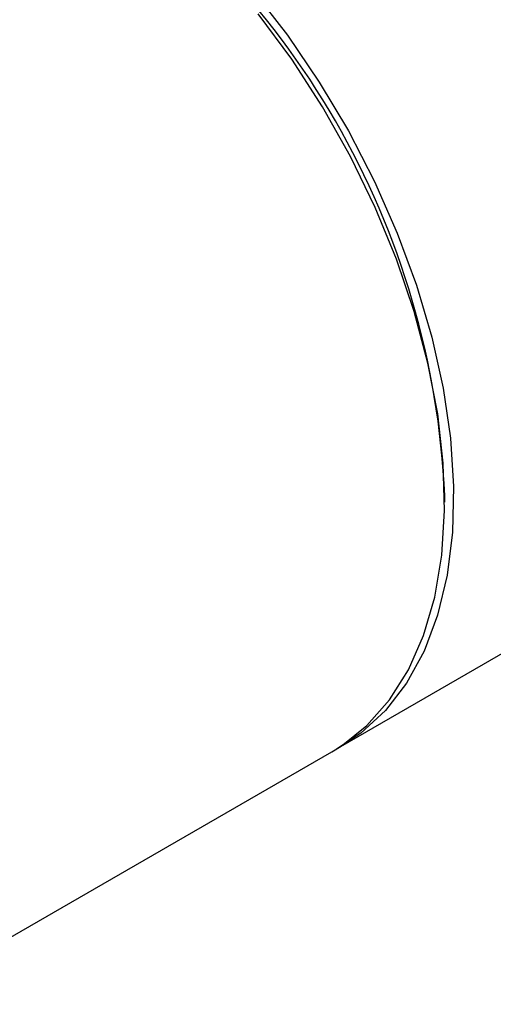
# Model space of a CAD drawing. Header units: millimetres. Extents: x 3 to 429, y 3 to 277.
# Tile 21 of 27: x 226 to 241, y 176 to 207. Entities that reach past the tile are written whole.
import ezdxf

# ---------------------------------------------------------------- set-up
doc = ezdxf.new("R2010")
doc.units = ezdxf.units.MM

msp = doc.modelspace()

# ---------------------------------------------------------------- linework, layer by layer
at = {"color": 7, "linetype": 'Continuous', "lineweight": 25}
for p, q in [((236.086, 183.684), (256.133, 195.257)), ((239.377, 191.419), (239.377, 191.623)), ((221.944, 175.52), (235.803, 183.521))]:
    msp.add_line(p, q, dxfattribs=at)
at = {"color": 7, "linetype": 'Continuous', "lineweight": 25, "flags": 128}
for points in [[(233.305, 207.615), (234.392, 206.214), (235.403, 204.731), (236.327, 203.18), (237.154, 201.579), (237.875, 199.946), (238.482, 198.299), (238.968, 196.655), (239.328, 195.033), (239.558, 193.45), (239.656, 191.923), (239.62, 190.47), (239.451, 189.107), (239.15, 187.847), (238.721, 186.706), (238.169, 185.695), (237.5, 184.826), (236.72, 184.109), (235.944, 183.605)], [(235.803, 183.521), (236.092, 183.699), (236.913, 184.353), (237.628, 185.162), (238.229, 186.116), (238.708, 187.206), (239.061, 188.419), (239.284, 189.742), (239.375, 191.16), (239.331, 192.659), (239.155, 194.221), (238.847, 195.83), (238.412, 197.467), (237.853, 199.115), (237.177, 200.756), (236.392, 202.372), (235.506, 203.945), (234.529, 205.458), (233.471, 206.894)]]:
    msp.add_lwpolyline(points, dxfattribs=at)
at = {"color": 7, "linetype": 'Continuous', "lineweight": 25}
msp.add_arc((213.353, 190.478), 26.049, 2.5179, 57.4767, dxfattribs=at)

doc.saveas('drawing.dxf')
